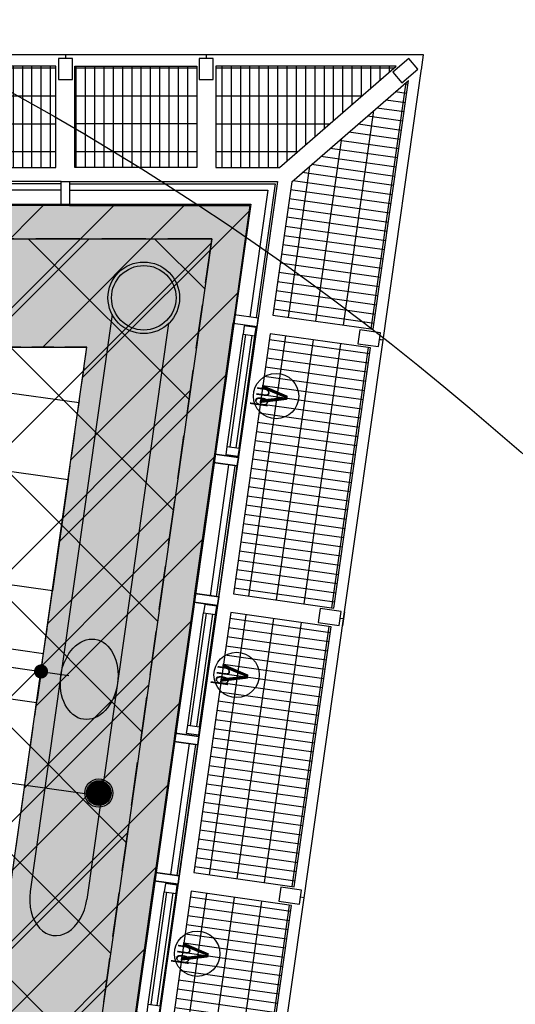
# Model space of a CAD drawing. Header units: millimetres. Extents: x -4107 to 114693, y -37499 to 54671.
# Tile 154 of 156: x 94896 to 98415, y 31426 to 38420. Entities that reach past the tile are written whole.
import ezdxf
from ezdxf.enums import TextEntityAlignment as Align
from ezdxf.xclip import XClip

# ---------------------------------------------------------------- set-up
doc = ezdxf.new("R2010")
doc.units = ezdxf.units.MM
doc.header["$LTSCALE"] = 50
doc.header["$XCLIPFRAME"] = 0
doc.linetypes.add('B0702', pattern=[4.6875, 3.125, -1.5625])
doc.linetypes.add('XREF_06_werkset$0$B0702', pattern=[4.6875, 3.125, -1.5625])
for name, color, linetype in [('FOK_ BRANDSLANGHASPELS', 2, 'Continuous'), ('FOK_08---_MAATVOERING', 2, 'Continuous'), ('FOK_22_BINNENWANDEN', 2, 'Continuous'), ('FOK_82_LOS MEUBILAIR', 1, 'Continuous'), ('XREF_06_PLAFOND$0$AA00VV4-_SOLID252', 254, 'Continuous'), ('XREF_06_PLAFOND$0$AI45----_PLAFONDAFW', 2, 'Continuous'), ('XREF_06_Sprinkler installatie$0$WL$1----', 3, 'Continuous'), ('XREF_06_Sprinkler installatie$0$WL524---', 4, 'Continuous'), ('XREF_06_Sprinkler installatie$0$WL6516--', 4, 'Continuous'), ('XREF_06_werkset$0$AA23NH2-_STAAL', 242, 'Continuous'), ('XREF_06_werkset$0$AI23NH2-_STAAL', 1, 'Continuous'), ('XREF_06_werkset$0$AI28XH2-_STAAL', 1, 'Continuous'), ('XREF_06_werkset$0$AI31----_BUITENKOZ', 242, 'Continuous'), ('XREF_06_werkset$0$AI31XH4-_ALUMINIUM', 242, 'Continuous'), ('XREF_06_werkset$0$AI32XI--_HOUT', 242, 'Continuous'), ('XREF_06_werkset$0$AI35----_PLAFONDS', 242, 'Continuous'), ('XREF_06_werkset$0$AL$1A---_ALGEMEEN', 7, 'Continuous'), ('XREF_06_werkset$0$AL21RO0-_GLASPLAAT', 2, 'Continuous'), ('XREF_06_werkset$0$AL23NH2-_STAAL', 1, 'Continuous'), ('XREF_06_werkset$0$AL28XH2-_STAAL', 4, 'Continuous'), ('XREF_06_werkset$0$AL31----_BUITENKOZ', 2, 'Continuous'), ('XREF_06_werkset$0$AL31XH4-_ALUMINIUM', 2, 'Continuous'), ('XREF_06_werkset$0$AT$1A---_ALGEMEEN', 7, 'Continuous'), ('XREF_06_werkset$0$AT$8A---_HULPLIJNEN', 241, 'Continuous')]:
    doc.layers.add(name, color=color, linetype=linetype)
doc.styles.add('FOK-DIM', font='romans.shx')
doc.styles.add('XREF_06_Sprinkler installatie$0$Standard', font='txt')
doc.styles.add('XREF_06_werkset$0$00_100', font='ABTPR.SHX', dxfattribs={"width": 0.8, "height": 120})
doc.styles.add('XREF_06_werkset$0$02_100', font='B-GBP.SHX', dxfattribs={"width": 0.8, "height": 250})
doc.dimstyles.new('FOK-100', dxfattribs={"dimscale": 100, "dimtxt": 1.5, "dimasz": 1, "dimexe": 2, "dimexo": 0, "dimgap": 2, "dimtad": 1, "dimdec": 0, "dimzin": 11, "dimdsep": 46, "dimtxsty": 'FOK-DIM', "dimblk1": 'DOT', "dimblk2": 'DOT', "dimsah": 1, "dimcen": 2.5, "dimclrd": 256, "dimclre": 256, "dimclrt": 256, "dimadec": 0, "dimazin": 0, "dimtfac": 1, "dimtdec": 0, "dimtix": 1, "dimtmove": 2, "dimatfit": 3, "dimldrblk": 'DOT', "dimfxl": 2, "dimtolj": 1, "dimtzin": 0, "dimarcsym": 0})

# ---------------------------------------------------------------- blocks, each defined once
blk = doc.blocks.new('XREF_06_Sprinkler installatie$0$SP-KOP02')
at = {"color": 0, "linetype": 'Continuous'}
for p, q in [((-0.875, -0.023), (0.023, 0.875)), ((-0.847, -0.219), (0.219, 0.847)), ((-0.843, 0.233), (-0.233, 0.843)), ((-0.786, -0.383), (0.383, 0.786)), ((-0.702, -0.523), (0.523, 0.702)), ((-0.595, -0.641), (0.641, 0.595)), ((-0.469, -0.739), (0.739, 0.469)), ((-0.32, -0.815), (0.815, 0.32)), ((-0.144, -0.863), (0.863, 0.144)), ((0.072, -0.872), (0.872, -0.072)), ((0.381, -0.788), (0.788, -0.381))]:
    blk.add_line(p, q, dxfattribs=at)
at = {"color": 0, "linetype": 'Continuous', "const_width": 0.875}
blk.add_lwpolyline([(-0.438, 0, 1), (0.438, 0, 1)], format="xyb", close=True, dxfattribs=at)
at = {"color": 0, "linetype": 'Continuous'}
for radius in [1, 0.875]:
    blk.add_circle((0, 0), radius, dxfattribs=at)
at = {"color": 0, "linetype": 'Continuous', "style": 'XREF_06_Sprinkler installatie$0$Standard', "flags": 1}
for tag, p in [('SP_MATCODE', (2, 2)), ('SP_TEMP', (2, -3)), ('SP_DOORL', (2, -5)), ('SP_KFACT', (2, -7)), ('SP_SPRHK', (2, -9)), ('SP_KLEP', (2, -11))]:
    blk.add_attdef(tag, p, '', height=1, dxfattribs=at)
blk = doc.blocks.new('XREF_06_Sprinkler installatie')
at = {"layer": 'XREF_06_Sprinkler installatie$0$WL$1----'}
h = blk.add_hatch(dxfattribs=at)
h.set_pattern_fill('JIS_WOOD', color=256, scale=500, style=0)
h.set_pattern_definition([(45, (0, -36464.7), (-250, 250), [])])
h.paths.add_polyline_path([(30743.8, 36094.7), (95370.7, 36094.7), (86389.5, -27327.7), (59723.1, -18673.6), (68740.5, 7763.6), (69241.7, 10785.2), (68849, 13405.9), (67638.6, 16023.5), (65645.6, 18159.9), (63178.4, 19545.4), (60388.2, 20131.5), (28895, 21976)], flags=16)
h.paths.add_polyline_path([(29853.9, 37108.7), (96538.4, 37108.7), (87224.3, -28664.7), (58653.6, -19392.5), (68002.1, 8015.3), (68349.5, 9912.5), (68461.1, 10706.3), (68321.4, 11469.3), (68229.8, 12765.7), (68109.2, 13218.5), (67906.9, 13527.4), (67399.1, 14920.6), (67172.5, 15065.3), (66709.9, 15980.2), (66021.2, 16693), (65104.6, 17592.2), (63974.8, 18325.8), (62832.6, 18841.7), (59822.5, 19383.9), (28023.7, 21252.6)])
for points in [[(29853.9, 37108.7), (96538.4, 37108.7), (87224.3, -28664.7), (58653.6, -19392.5), (68002.1, 8015.3), (68349.5, 9912.5), (68461.1, 10706.3), (68321.4, 11469.3), (68229.8, 12765.7), (68109.2, 13218.5), (67906.9, 13527.4), (67399.1, 14920.6), (67172.5, 15065.3), (66709.9, 15980.2), (66021.2, 16693), (65104.6, 17592.2), (63974.8, 18325.8), (62832.6, 18841.7), (59822.5, 19383.9), (28023.7, 21252.6)], [(30743.8, 36094.7), (95370.7, 36094.7), (86389.5, -27327.7), (59723.1, -18673.6), (68740.5, 7763.6), (69241.7, 10785.2), (68849, 13405.9), (67638.6, 16023.5), (65645.6, 18159.9), (63178.4, 19545.4), (60388.2, 20131.5), (28895, 21976)]]:
    blk.add_lwpolyline(points, close=True, dxfattribs=at)
at = {"layer": 'XREF_06_Sprinkler installatie$0$WL524---'}
blk.add_line((95459.4, 32907.5), (87541.8, 34028.8), dxfattribs=at)
at = {"layer": 'XREF_06_Sprinkler installatie$0$WL6516--', "xscale": 99.9999999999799, "yscale": 100, "zscale": 100, "rotation": 7.589429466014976}
blk.add_blockref('XREF_06_Sprinkler installatie$0$SP-KOP02', (95457.8, 32926.7), dxfattribs=at)
blk = doc.blocks.new('XREF_06_PLAFOND')
at = {"layer": 'XREF_06_PLAFOND$0$AA00VV4-_SOLID252'}
h = blk.add_hatch(color=256, dxfattribs=at)
edge = h.paths.add_edge_path()
edge.add_line((87220.1, -28652.8), (96531.3, 37099.7))
edge.add_line((96531.3, 37099.7), (29925.1, 37099.7))
edge.add_line((29925.1, 37099.7), (27765.5, 20607.3))
edge.add_line((27765.5, 20607.3), (31097.5, 20428.6))
edge.add_line((31097.5, 20428.6), (31103.1, 20519.4))
edge.add_line((31103.1, 20519.4), (31163, 20516.2))
edge.add_line((31163, 20516.2), (31182.2, 20829.6))
edge.add_line((31182.2, 20829.6), (60332.4, 19103.1))
edge.add_arc((59884.7, 10785.2), 8330, -18.83392, 86.91943, ccw=False)
edge.add_line((67768.7, 8096), (58457.3, -19218.5))
edge.add_line((58457.3, -19218.5), (58452.6, -19217))
edge.add_line((58452.6, -19217), (58423.3, -19307.3))
edge.add_line((58423.3, -19307.3), (87220.1, -28652.8))
edge = h.paths.add_edge_path(flags=16)
edge.add_arc((59884.7, 10785.2), 9330, 341.17597, 446.61048)
edge.add_line((60436.4, 20098.9), (31243.3, 21827.8))
edge.add_line((31243.3, 21827.8), (28955.1, 21950.5))
edge.add_line((28955.1, 21950.5), (30807, 36094.7))
edge.add_line((30807, 36094.7), (95373.9, 36094.7))
edge.add_line((95373.9, 36094.7), (86392.8, -27327.7))
edge.add_line((86392.8, -27327.7), (59702.3, -18665.8))
edge.add_line((59702.3, -18665.8), (68715.7, 7774.7))
at = {"layer": 'XREF_06_PLAFOND$0$AI45----_PLAFONDAFW'}
h = blk.add_hatch(dxfattribs=at)
h.set_pattern_fill('_USER,_O', color=256, scale=1800, pattern_type=0)
h.set_pattern_definition([(351.94, (60508.5, -17546.5), (252.38, 1782.22), [])])
edge = h.paths.add_edge_path(flags=16)
edge.add_arc((41622.2, 26897.4), 5449.9, 0, 180)
edge.add_arc((41622.2, 26897.4), 5449.9, 180, 360)
h.paths.add_polyline_path([(49833.5, 30277.3), (51633.5, 30277.3), (51633.5, 27677.3), (49833.5, 27677.3)], flags=16)
edge = h.paths.add_edge_path(flags=16)
edge.add_arc((86127.3, 26613.5), 3800, 0, 180)
edge.add_arc((86127.3, 26613.5), 3800, 180, 360)
edge = h.paths.add_edge_path(flags=16)
edge.add_arc((74998.8, -10766.8), 5450, 0, 180)
edge.add_arc((74998.8, -10766.8), 5450, 180, 360)
edge = h.paths.add_edge_path()
edge.add_arc((59888.1, 10791.1), 9323.9, 341.24236, 446.62909)
edge.add_line((60436.4, 20098.9), (31243.3, 21827.8))
edge.add_line((31243.3, 21827.8), (28955.1, 21950.5))
edge.add_line((28955.1, 21950.5), (30807, 36094.7))
edge.add_line((30807, 36094.7), (95373.9, 36094.7))
edge.add_line((95373.9, 36094.7), (86392.8, -27327.7))
edge.add_line((86392.8, -27327.7), (59702.3, -18665.8))
edge.add_line((59702.3, -18665.8), (68716.8, 7792.9))
h = blk.add_hatch(dxfattribs=at)
h.set_pattern_fill('_USER,_O', color=256, scale=600, angle=90, pattern_type=0)
h.set_pattern_definition([(81.94, (95317.84, 35698.9), (-594.073, 84.126), [])])
edge = h.paths.add_edge_path(flags=16)
edge.add_arc((86127.3, 26613.5), 3800, 0, 360)
edge = h.paths.add_edge_path(flags=16)
edge.add_arc((74998.8, -10766.8), 5450, 0, 360)
edge = h.paths.add_edge_path(flags=16)
edge.add_arc((41622.2, 26897.4), 5449.9, 0, 360)
h.paths.add_polyline_path([(49933.5, 30177.3), (51533.5, 30177.3), (51533.5, 27777.3), (49933.5, 27777.3)], flags=16)
edge = h.paths.add_edge_path()
edge.add_arc((59888.1, 10791.1), 9323.9, 341.24236, 446.62909)
edge.add_line((60436.4, 20098.9), (31243.3, 21827.8))
edge.add_line((31243.3, 21827.8), (28955.1, 21950.5))
edge.add_line((28955.1, 21950.5), (30807, 36094.7))
edge.add_line((30807, 36094.7), (95373.9, 36094.7))
edge.add_line((95373.9, 36094.7), (86392.8, -27327.7))
edge.add_line((86392.8, -27327.7), (59702.3, -18665.8))
edge.add_line((59702.3, -18665.8), (68716.8, 7792.9))
blk = doc.blocks.new('WP 1600-800')
at = {"linetype": 'Continuous'}
for p, q in [((701.5, 1636.1), (940, 1636.1)), ((569, 1600.1), (595.5, 1600.1)), ((569, 1600.1), (569, 1149.6)), ((648.5, 1600.1), (675, 1600.1)), ((648.5, 1600.1), (648.5, 1149.6)), ((940, 1564.1), (701.5, 1564.1)), ((966.5, 1600.1), (1022, 1600.1)), ((648.5, 1427.8), (620.3, 1427.8)), ((620.9, 1321.8), (648.5, 1321.8)), ((569, 1149.6), (595.5, 1149.6)), ((648.5, 1149.6), (675, 1149.6)), ((701.5, 1185.6), (940, 1185.6)), ((966.5, 1149.6), (1022, 1149.6)), ((935.6, 1113), (697.1, 1113))]:
    blk.add_line(p, q, dxfattribs=at)
blk.add_lwpolyline([(1133.9, 2274.8), (1933.9, 2274.8), (1933.9, 474.8), (1133.9, 474.8)], close=True)
for centre, radius, start, end in [((712.7, 1600.1), 37.7, 107.28561, 252.71439), ((928.8, 1600.1), 37.7, 287.28561, 72.71439), ((-348.6, 1374.8), 970.6, 346.5803, 13.4197), ((77.9, 1374.8), 970.6, 346.5803, 13.4197), ((710.9, 1148.6), 38.2, 104.35438, 248.70731), ((926.1, 1150), 38.2, 284.35438, 68.70731)]:
    blk.add_arc(centre, radius, start, end, dxfattribs=at)
blk = doc.blocks.new('XREF_06_werkset$0$281B508F')
for radius in [254, 229]:
    blk.add_circle((0, 0), radius)
blk = doc.blocks.new('XREF_06_werkset$0$V-H-28X00B_09145B1')
at = {"layer": 'XREF_06_werkset$0$AI28XH2-_STAAL'}
for p, q in [((95551.9, 36327), (95188.7, 33763.2)), ((95952.6, 36261.2), (95590.7, 33706.2)), ((95188.7, 33763.2), (94971.3, 32228.5)), ((95590.7, 33706.2), (95373.3, 32171.5))]:
    blk.add_line(p, q, dxfattribs=at)
blk.add_ellipse((95172.3, 32200), major_axis=(40.3, 284.2), ratio=0.707107, start_param=1.570796, end_param=4.712389, dxfattribs=at)
at = {"layer": 'XREF_06_werkset$0$AL28XH2-_STAAL'}
blk.add_ellipse((95389.7, 33734.7), major_axis=(40.3, 284.2), ratio=0.707107, start_param=3.141593, end_param=9.424778, dxfattribs=at)
blk.add_blockref('XREF_06_werkset$0$281B508F', (95777, 36444.7), dxfattribs=at)
blk = doc.blocks.new('XREF_06_werkset$0$V-K-39-003_B09145W02')
at = {"color": 0, "linetype": 'ByBlock'}
blk.add_lwpolyline([(60, -9), (60, 161), (0, 161), (0, -9)], close=True, dxfattribs=at)
blk = doc.blocks.new('XREF_06_werkset$0$V-K-39-003Y_B09145W02')
at = {"color": 0, "linetype": 'ByBlock'}
blk.add_lwpolyline([(-60, -9), (-60, 161), (0, 161), (0, -9)], close=True, dxfattribs=at)
blk = doc.blocks.new('XREF_06_werkset$0$V-H-31-00KY_B09145W02')
at = {"layer": 'XREF_06_werkset$0$AI31----_BUITENKOZ'}
for p, q in [((-60, 80.5), (-1000, 80.5)), ((-60, -89.5), (-1000, -89.5))]:
    blk.add_line(p, q, dxfattribs=at)
at = {"layer": 'XREF_06_werkset$0$AL31----_BUITENKOZ'}
for p, q in [((-60, 65.5), (-1000, 65.5)), ((-60, 20.5), (-1000, 20.5))]:
    blk.add_line(p, q, dxfattribs=at)
for name, p in [('XREF_06_werkset$0$V-K-39-003_B09145W02', (-1060, -80.5)), ('XREF_06_werkset$0$V-K-39-003Y_B09145W02', (0, -80.5))]:
    blk.add_blockref(name, p, dxfattribs=at)
blk = doc.blocks.new('XREF_06_werkset$0$V-K-39-003S_B09145W02')
at = {"color": 0, "linetype": 'ByBlock'}
blk.add_lwpolyline([(-60, 9), (-60, -161), (0, -161), (0, 9)], close=True, dxfattribs=at)
blk = doc.blocks.new('XREF_06_werkset$0$V-K-39-003X_B09145W02')
at = {"color": 0, "linetype": 'ByBlock'}
blk.add_lwpolyline([(60, 9), (60, -161), (0, -161), (0, 9)], close=True, dxfattribs=at)
blk = doc.blocks.new('XREF_06_werkset$0$V-K-39-005S_B09145W02')
at = {"color": 0}
blk.add_lwpolyline([(-67, 0), (-67, -85), (0, -85), (0, 0)], close=True, dxfattribs=at)
blk = doc.blocks.new('XREF_06_werkset$0$V-K-39-005X_B09145W02')
at = {"color": 0}
blk.add_lwpolyline([(67, 0), (67, -85), (0, -85), (0, 0)], close=True, dxfattribs=at)
blk = doc.blocks.new('XREF_06_werkset$0$V-H-31-00JX_B09145W02')
at = {"layer": 'XREF_06_werkset$0$AI31XH4-_ALUMINIUM'}
for p, q in [((60, 89.5), (1000, 89.5)), ((127, 9.5), (933, 9.5)), ((60, -80.5), (1000, -80.5)), ((127, -75.5), (933, -75.5))]:
    blk.add_line(p, q, dxfattribs=at)
at = {"layer": 'XREF_06_werkset$0$AL$1A---_ALGEMEEN'}
blk.add_circle((530, -284), 161, dxfattribs=at)
at = {"layer": 'XREF_06_werkset$0$AL31XH4-_ALUMINIUM'}
for p, q in [((127, -10.5), (933, -10.5)), ((127, -55.5), (933, -55.5))]:
    blk.add_line(p, q, dxfattribs=at)
for name, p in [('XREF_06_werkset$0$V-K-39-003X_B09145W02', (0, 80.5)), ('XREF_06_werkset$0$V-K-39-003S_B09145W02', (1060, 80.5))]:
    blk.add_blockref(name, p, dxfattribs=at)
at = {"layer": 'XREF_06_werkset$0$AL31XH4-_ALUMINIUM', "xscale": 0.8955223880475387}
for name, p in [('XREF_06_werkset$0$V-K-39-005X_B09145W02', (67, 9.5)), ('XREF_06_werkset$0$V-K-39-005S_B09145W02', (993, 9.5))]:
    blk.add_blockref(name, p, dxfattribs=at)
at = {"layer": 'XREF_06_werkset$0$AT$1A---_ALGEMEEN', "color": 7, "style": 'XREF_06_werkset$0$02_100', "width": 0.8}
blk.add_text('v', height=250, dxfattribs=at).set_placement((530, -241.4), align=Align.MIDDLE_CENTER)
at = {"layer": 'XREF_06_werkset$0$AT$8A---_HULPLIJNEN', "color": 1, "style": 'XREF_06_werkset$0$00_100', "width": 0.8}
blk.add_text('bu', height=120, dxfattribs=at).set_placement((440.1, -233.8))
blk = doc.blocks.new('XREF_06_werkset$0$281KOF8D')
blk.add_lwpolyline([(-50, -75), (50, -75), (50, 75), (-50, 75)], close=True)
blk = doc.blocks.new('XREF_06_werkset$0$V-H-00-01Z_09145B1')
at = {"layer": 'XREF_06_werkset$0$AA23NH2-_STAAL', "color": 13}
for p, q in [((107.9, -820), (107.9, -100)), ((173.9, -820), (173.9, -100)), ((239.9, -820), (239.9, -100)), ((305.9, -820), (305.9, -100)), ((371.9, -820), (371.9, -100)), ((437.9, -820), (437.9, -100)), ((503.9, -820), (503.9, -100)), ((569.9, -820), (569.9, -100)), ((635.9, -820), (635.9, -100)), ((701.9, -820), (701.9, -100)), ((767.9, -820), (767.9, -100)), ((833.9, -820), (833.9, -100)), ((899.9, -820), (899.9, -100)), ((965.9, -820), (965.9, -100)), ((1031.9, -820), (1031.9, -100)), ((1097.9, -820), (1097.9, -100)), ((1163.9, -820), (1163.9, -100)), ((1229.9, -820), (1229.9, -100)), ((1295.9, -820), (1295.9, -100)), ((1361.9, -820), (1361.9, -100)), ((1427.9, -820), (1427.9, -100)), ((1493.9, -820), (1493.9, -100)), ((1559.9, -820), (1559.9, -100)), ((1625.9, -820), (1625.9, -100)), ((1691.9, -820), (1691.9, -100)), ((1757.9, -820), (1757.9, -100)), ((1823.9, -820), (1823.9, -100)), ((1889.9, -820), (1889.9, -100)), ((67, -211.2), (1933, -211.2)), ((67, -409.2), (1933, -409.2)), ((67, -607.2), (1933, -607.2)), ((67, -805.2), (1933, -805.2))]:
    blk.add_line(p, q, dxfattribs=at)
at = {"layer": 'XREF_06_werkset$0$AI28XH2-_STAAL'}
for p, q in [((-50, -901), (50, -901)), ((1950, -901), (2050, -901))]:
    blk.add_line(p, q, dxfattribs=at)
at = {"layer": 'XREF_06_werkset$0$AL21RO0-_GLASPLAAT', "color": 3}
blk.add_lwpolyline([(0, -900), (2000, -900)], dxfattribs=at)
at = {"layer": 'XREF_06_werkset$0$AL23NH2-_STAAL'}
blk.add_lwpolyline([(1933, -100), (67, -100), (67, -820), (67, -820), (67, -820), (1933, -820), (1933, -100), (1933, -100)], close=True, dxfattribs=at)
at = {"layer": 'XREF_06_werkset$0$AL28XH2-_STAAL'}
for p, q in [((0, -901), (0, -875)), ((2000, -901), (2000, -875))]:
    blk.add_line(p, q, dxfattribs=at)
at = {"layer": 'XREF_06_werkset$0$AL28XH2-_STAAL', "rotation": 180}
for p in [(0, -800), (2000, -800)]:
    blk.add_blockref('XREF_06_werkset$0$281KOF8D', p, dxfattribs=at)
blk = doc.blocks.new('XREF_06_werkset$0$V-H-31-00KX_B09145W02')
at = {"layer": 'XREF_06_werkset$0$AI31----_BUITENKOZ'}
for p, q in [((60, 89.5), (1000, 89.5)), ((60, -80.5), (1000, -80.5))]:
    blk.add_line(p, q, dxfattribs=at)
at = {"layer": 'XREF_06_werkset$0$AL31----_BUITENKOZ'}
for p, q in [((60, -20.5), (1000, -20.5)), ((60, -65.5), (1000, -65.5))]:
    blk.add_line(p, q, dxfattribs=at)
for name, p in [('XREF_06_werkset$0$V-K-39-003X_B09145W02', (0, 80.5)), ('XREF_06_werkset$0$V-K-39-003S_B09145W02', (1060, 80.5))]:
    blk.add_blockref(name, p, dxfattribs=at)
blk = doc.blocks.new('XREF_06_werkset$0$V-H-00-01ZS_09145B1')
at = {"layer": 'XREF_06_werkset$0$AA23NH2-_STAAL', "color": 13}
for p, q in [((-67, 805.2), (-1933, 805.2)), ((-1889.9, 820), (-1889.9, 100)), ((-1823.9, 820), (-1823.9, 100)), ((-1757.9, 820), (-1757.9, 100)), ((-1691.9, 820), (-1691.9, 100)), ((-1625.9, 820), (-1625.9, 100)), ((-1559.9, 820), (-1559.9, 100)), ((-1493.9, 820), (-1493.9, 100)), ((-1427.9, 820), (-1427.9, 100)), ((-1361.9, 820), (-1361.9, 100)), ((-1295.9, 820), (-1295.9, 100)), ((-1229.9, 820), (-1229.9, 100)), ((-1163.9, 820), (-1163.9, 100)), ((-1097.9, 820), (-1097.9, 100)), ((-1031.9, 820), (-1031.9, 100)), ((-965.9, 820), (-965.9, 100)), ((-899.9, 820), (-899.9, 100)), ((-833.9, 820), (-833.9, 100)), ((-767.9, 820), (-767.9, 100)), ((-701.9, 820), (-701.9, 100)), ((-635.9, 820), (-635.9, 100)), ((-569.9, 820), (-569.9, 100)), ((-503.9, 820), (-503.9, 100)), ((-437.9, 820), (-437.9, 100)), ((-371.9, 820), (-371.9, 100)), ((-305.9, 820), (-305.9, 100)), ((-239.9, 820), (-239.9, 100)), ((-173.9, 820), (-173.9, 100)), ((-107.9, 820), (-107.9, 100)), ((-67, 607.2), (-1933, 607.2)), ((-67, 409.2), (-1933, 409.2)), ((-67, 211.2), (-1933, 211.2))]:
    blk.add_line(p, q, dxfattribs=at)
at = {"layer": 'XREF_06_werkset$0$AI28XH2-_STAAL'}
for p, q in [((-1950, 901), (-2050, 901)), ((50, 901), (-50, 901))]:
    blk.add_line(p, q, dxfattribs=at)
at = {"layer": 'XREF_06_werkset$0$AL21RO0-_GLASPLAAT', "color": 3}
blk.add_lwpolyline([(0, 900), (-2000, 900)], dxfattribs=at)
at = {"layer": 'XREF_06_werkset$0$AL23NH2-_STAAL'}
blk.add_lwpolyline([(-1933, 100), (-67, 100), (-67, 820), (-67, 820), (-67, 820), (-1933, 820), (-1933, 100), (-1933, 100)], close=True, dxfattribs=at)
at = {"layer": 'XREF_06_werkset$0$AL28XH2-_STAAL'}
for p, q in [((-2000, 901), (-2000, 875)), ((0, 901), (0, 875))]:
    blk.add_line(p, q, dxfattribs=at)
for p in [(-2000, 800), (0, 800)]:
    blk.add_blockref('XREF_06_werkset$0$281KOF8D', p, dxfattribs=at)
blk = doc.blocks.new('XREF_06_werkset')
at = {"layer": 'XREF_06_werkset$0$AA23NH2-_STAAL', "color": 13}
for p, q in [((96153.8, 38075.7), (95287.8, 38075.7)), ((95295.2, 38089.7), (95295.2, 37369.7)), ((95361.2, 38089.7), (95361.2, 37369.7)), ((95427.2, 38089.7), (95427.2, 37369.7)), ((95493.2, 38089.7), (95493.2, 37369.7)), ((95559.2, 38089.7), (95559.2, 37369.7)), ((95625.2, 38089.7), (95625.2, 37369.7)), ((95691.2, 38089.7), (95691.2, 37369.7)), ((95757.2, 38089.7), (95757.2, 37369.7)), ((95823.2, 38089.7), (95823.2, 37369.7)), ((95889.2, 38089.7), (95889.2, 37369.7)), ((95955.2, 38089.7), (95955.2, 37369.7)), ((96021.2, 38089.7), (96021.2, 37369.7)), ((96087.2, 38089.7), (96087.2, 37369.7)), ((96153.8, 37877.7), (95287.8, 37877.7)), ((96153.8, 37679.7), (95287.8, 37679.7)), ((96153.8, 37481.7), (95287.8, 37481.7))]:
    blk.add_line(p, q, dxfattribs=at)
at = {"layer": 'XREF_06_werkset$0$AA23NH2-_STAAL'}
blk.add_line((96153.2, 38089.7), (96153.2, 37369.7), dxfattribs=at)
at = {"layer": 'XREF_06_werkset$0$AI23NH2-_STAAL'}
for p, q in [((96740, 37369.7), (97569.1, 38089.7)), ((96827.8, 37268.5), (97657, 37988.5))]:
    blk.add_line(p, q, dxfattribs=at)
at = {"layer": 'XREF_06_werkset$0$AI31----_BUITENKOZ'}
for points in [[(95250.8, 37269.7), (96727, 37269.7), (96589.6, 36299.6)], [(95250.8, 37099.7), (96531.3, 37099.7), (96421.3, 36323.4)]]:
    blk.add_lwpolyline(points, dxfattribs=at)
at = {"layer": 'XREF_06_werkset$0$AI32XI--_HOUT'}
for p, q in [((96727, 37269.7), (87360.1, -28877)), ((30071.3, 36864.7), (96260.2, 36864.3)), ((96260.2, 36864.3), (87026.4, -28342.5))]:
    blk.add_line(p, q, dxfattribs=at)
at = {"layer": 'XREF_06_werkset$0$AI35----_PLAFONDS', "linetype": 'XREF_06_werkset$0$B0702'}
blk.add_lwpolyline([(68715.7, 7774.7), (59702.3, -18665.8), (86392.8, -27327.7), (95373.9, 36094.7), (30807, 36094.7), (28955, 21950.5), (31243.3, 21827.8), (60436.4, 20098.9, -0.495504)], format="xyb", close=True, dxfattribs=at)
at = {"layer": 'XREF_06_werkset$0$AL21RO0-_GLASPLAAT', "color": 3}
for points in [[(96220.8, 38169.7), (95220.8, 38169.7)], [(97748.3, 38062.7), (97763.4, 38169.7), (97763.4, 38169.7)]]:
    blk.add_lwpolyline(points, dxfattribs=at)
at = {"layer": 'XREF_06_werkset$0$AL23NH2-_STAAL'}
blk.add_lwpolyline([(95287.8, 38089.7), (96153.8, 38089.7), (96153.8, 37369.7), (95287.8, 37369.7)], close=True, dxfattribs=at)
at = {"layer": 'XREF_06_werkset$0$AL31----_BUITENKOZ'}
for points in [[(95250.8, 37254.7), (96709.8, 37254.7), (96574.8, 36301.7)], [(95250.8, 37209.7), (96657.9, 37209.7), (96530.2, 36308)]]:
    blk.add_lwpolyline(points, dxfattribs=at)
for name, p in [('XREF_06_werkset$0$V-H-00-01ZS_09145B1', (95220.9, 37269.7)), ('XREF_06_werkset$0$V-H-31-00KY_B09145W02', (95250.9, 37189.2)), ('XREF_06_werkset$0$V-H-28X00B_09145B1', (0, 0))]:
    blk.add_blockref(name, p)
at = {"color": 4}
ref = blk.add_blockref('XREF_06_werkset$0$V-H-00-01ZS_09145B1', (98220.8, 37269.7), dxfattribs=at)
XClip(ref).set_block_clipping_path([(-1537.7506321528, 50.5885502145), (-599.862346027, 865.020626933), (-457.3940812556, 900.000000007), (-2683.8809242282, 1922.3755134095), (-2926.3895497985, -1257.4965115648)])
ref = blk.add_blockref('XREF_06_werkset$0$V-H-00-01Z_09145B1', (96585.4, 36269.8), dxfattribs=dict(at, rotation=81.940000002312))
XClip(ref).set_block_clipping_path([(965.8698959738, -50.5885504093), (1892.244573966, -855.0225793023), (1945.3109875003, -890.0561178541), (1947.1964501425, -932.8422559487), (-778.9939887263, -1665.2005630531), (-887.3032499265, 1072.7746984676), (88.5950093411, 840.6004841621)])
at = {"rotation": 81.9399999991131}
for name, p in [('XREF_06_werkset$0$V-H-31-00JX_B09145W02', (96361.3, 35261.3)), ('XREF_06_werkset$0$V-H-00-01Z_09145B1', (96305, 34289.6)), ('XREF_06_werkset$0$V-H-31-00KX_B09145W02', (96221.1, 34271.2)), ('XREF_06_werkset$0$V-H-31-00JX_B09145W02', (96080.9, 33281.1)), ('XREF_06_werkset$0$V-H-00-01Z_09145B1', (96024.6, 32309.4)), ('XREF_06_werkset$0$V-H-31-00KX_B09145W02', (95940.7, 32290.9)), ('XREF_06_werkset$0$V-H-31-00JX_B09145W02', (95800.5, 31300.8)), ('XREF_06_werkset$0$V-H-00-01Z_09145B1', (95744.2, 30329.1))]:
    blk.add_blockref(name, p, dxfattribs=at)
at = {"layer": 'XREF_06_werkset$0$AL28XH2-_STAAL', "rotation": 130.9699999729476}
blk.add_blockref('XREF_06_werkset$0$281KOF8D', (97634.5, 38057.7), dxfattribs=at)
blk = doc.blocks.new('DOT')
at = {"color": 0}
blk.add_line((-2, 0), (2, 0), dxfattribs=at)
at = {"color": 0, "const_width": 0.5}
blk.add_lwpolyline([(-0.25, 0, 1), (0.25, 0, 1)], format="xyb", close=True, dxfattribs=at)
blk = doc.blocks.new('*D109')
at = {"layer": 'Defpoints', "color": 0}
for p in [(93293.4, 34240.7), (95047.6, 33790.3), (95047.6, 33790.3)]:
    blk.add_point(p, dxfattribs=at)
at = {"layer": 'FOK_08---_MAATVOERING', "lineweight": -2}
for p, q in [((93293.4, 34240.7), (93237.3, 33844.7)), ((93364.4, 34028.7), (94948.6, 33804.3)), ((95047.6, 33790.3), (95019.6, 33592.3))]:
    blk.add_line(p, q, dxfattribs=at)
at = {"layer": 'FOK_08---_MAATVOERING', "lineweight": -2, "xscale": 100, "yscale": 100, "zscale": 100}
for p, rotation in [((93265.4, 34042.7), 171.939999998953), ((95047.6, 33790.3), 351.939999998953)]:
    blk.add_blockref('DOT', p, dxfattribs=dict(at, rotation=rotation))
at = {"layer": 'FOK_08---_MAATVOERING', "insert": (94195, 34188.8), "char_height": 150, "attachment_point": 5, "rotation": 351.94, "style": 'FOK-DIM'}
blk.add_mtext('\\A1;1800', dxfattribs=at)
blk = doc.blocks.new('A$C4D8164B4')
at = {"layer": 'FOK_ BRANDSLANGHASPELS', "color": 2}
blk.add_circle((20000, 20000), 20000, dxfattribs=at)

msp = doc.modelspace()

# ---------------------------------------------------------------- hatches: boundary and pattern name
at = {"layer": 'FOK_08---_MAATVOERING'}
h = msp.add_hatch(dxfattribs=at)
h.set_pattern_fill('ANSI37', color=254, scale=200, style=0)
h.set_pattern_definition([(45, (17044.3, -171.9), (-449.013, 449.013), []), (135, (17044.3, -171.9), (-449.013, -449.013), [])])
h.paths.add_polyline_path([(88968.6, 36864.4), (87950.1, 29672.4), (95098.5, 28660.1), (96260.2, 36864.3)])

# ---------------------------------------------------------------- linework, layer by layer
at = {"layer": 'FOK_08---_MAATVOERING', "color": 13, "linetype": 'B0702', "ltscale": 2}
msp.add_lwpolyline([(88968.6, 36864.4), (87950.1, 29672.4), (95098.5, 28660.1), (96260.2, 36864.3), (88968.6, 36864.4)], dxfattribs=at)

# ---------------------------------------------------------------- block references
for name in ['XREF_06_werkset', 'XREF_06_PLAFOND', 'XREF_06_PLAFOND', 'XREF_06_Sprinkler installatie', 'XREF_06_Sprinkler installatie']:
    msp.add_blockref(name, (0, 0))
at = {"layer": 'FOK_22_BINNENWANDEN', "color": 5}
msp.add_blockref('A$C4D8164B4', (65187.1, 382.2), dxfattribs=at)
at = {"layer": 'FOK_82_LOS MEUBILAIR', "rotation": 261.9399999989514}
msp.add_blockref('WP 1600-800', (93147.4, 36595.9), dxfattribs=at)
at = {"layer": 'FOK_82_LOS MEUBILAIR', "xscale": -1, "rotation": 261.9399999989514}
msp.add_blockref('WP 1600-800', (92605.1, 32766.4), dxfattribs=at)

# ---------------------------------------------------------------- dimensions: what is measured, and where the dimension line sits
at = {"layer": 'FOK_08---_MAATVOERING'}
dim = msp.add_linear_dim(base=(95047.6, 33790.3), p1=(93293.4, 34240.7), p2=(95047.6, 33790.3), angle=171.94, dimstyle='FOK-100', dxfattribs=at)
dim.commit()
dim.dimension.update_dxf_attribs({"geometry": '*D109', "text_midpoint": (94195, 34188.8)})

doc.saveas('drawing.dxf')
